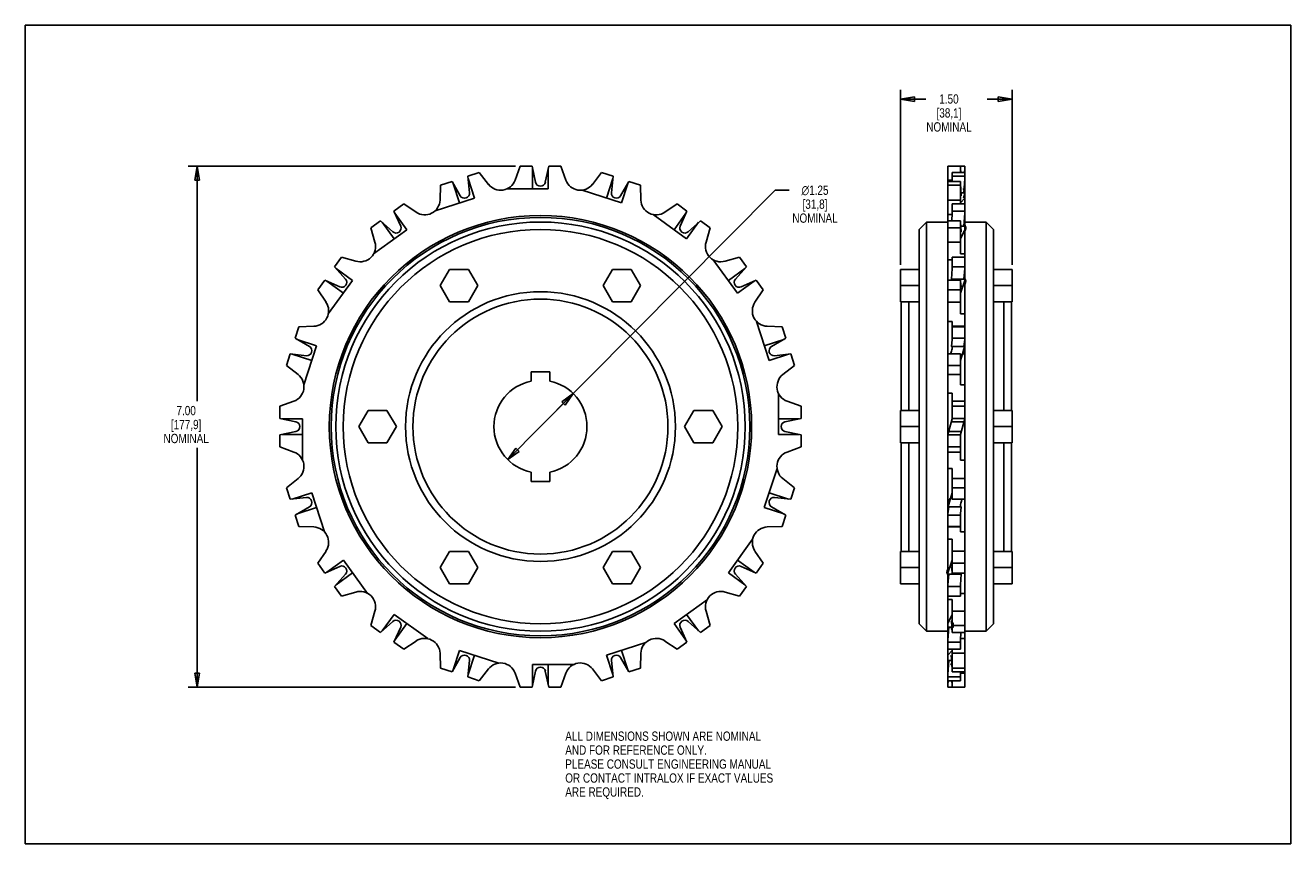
# Model space of a CAD drawing. Header units: inches. Extents: x 0 to 17, y 0 to 11.
import ezdxf

# ---------------------------------------------------------------- set-up
doc = ezdxf.new("R2010")
doc.units = ezdxf.units.IN
doc.header["$LTSCALE"] = 0.935
doc.header["$MEASUREMENT"] = 0
doc.layers.get('0').update_dxf_attribs({"linetype": 'CONTINUOUS'})
doc.layers.add('ALL_FEATURES', color=7, linetype='CONTINUOUS')
doc.styles.get("Standard").update_dxf_attribs({"font": 'txt', "width": 0.8})
doc.styles.add('TEXTSTYLE_1', font='gdt', dxfattribs={"width": 0.8})
doc.dimstyles.new('DIMSTYLE_1', dxfattribs={"dimtxt": 0.125, "dimasz": 0.1875, "dimexe": 0.18, "dimexo": 0.0625, "dimgap": 0.09, "dimtad": 0, "dimtih": 1, "dimtoh": 1, "dimzin": 4, "dimdsep": 46, "dimtxsty": 'STANDARD', "dimblk": 'CLOSED', "dimblk1": 'CLOSED', "dimblk2": 'CLOSED', "dimcen": 0.09, "dimadec": 0, "dimazin": 0, "dimtp": 0.01, "dimtm": 0.01, "dimtfac": 1, "dimtofl": 0, "dimtmove": 0, "dimatfit": 3, "dimldrblk": 'CLOSED', "dimfxl": 1, "dimtolj": 1, "dimtzin": 4, "dimarcsym": 0})
doc.dimstyles.new('DIMSTYLE_2', dxfattribs={"dimtxt": 0.125, "dimasz": 0.1875, "dimexe": 0.18, "dimexo": 0.0625, "dimgap": 0.09, "dimtad": 0, "dimtih": 1, "dimtoh": 1, "dimzin": 4, "dimdsep": 46, "dimtxsty": 'STANDARD', "dimblk": 'CLOSED', "dimblk1": 'CLOSED', "dimblk2": 'CLOSED', "dimcen": 0.09, "dimadec": 0, "dimazin": 0, "dimtp": 0.01, "dimtm": 0.01, "dimtfac": 1, "dimtofl": 0, "dimtmove": 0, "dimatfit": 3, "dimldrblk": 'CLOSED', "dimfxl": 1, "dimtolj": 1, "dimtzin": 4, "dimarcsym": 0})

# ---------------------------------------------------------------- blocks, each defined once
blk = doc.blocks.new('_CLOSED')
at = {"color": 0, "linetype": 'BYBLOCK'}
for p, q in [((0, 0), (-1, 0.167)), ((-1, 0.167), (-1, -0.167)), ((-1, -0.167), (0, 0)), ((-1, 0), (0, 0))]:
    blk.add_line(p, q, dxfattribs=at)
blk = doc.blocks.new('*D0')
at = {"color": 3, "linetype": 'CONTINUOUS'}
for p, q in [((6.921, 5.606), (10.075, 8.783)), ((10.075, 8.783), (10.263, 8.783)), ((7.361, 6.049), (6.921, 5.606)), ((6.481, 5.162), (6.921, 5.606))]:
    blk.add_line(p, q, dxfattribs=at)
at = {"color": 3, "linetype": 'CONTINUOUS', "xscale": 0.1875, "yscale": 0.1875, "zscale": 0.1875}
for p, rotation in [((7.361, 6.049), 45.2083552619), ((6.481, 5.162), 225.2083552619)]:
    blk.add_blockref('_CLOSED', p, dxfattribs=dict(at, rotation=rotation))
at = {"color": 3, "linetype": 'CONTINUOUS', "insert": (10.609, 8.846), "char_height": 0.125, "width": 0.7, "attachment_point": 2, "line_spacing_factor": 0.9, "style": 'TEXTSTYLE_1'}
blk.add_mtext('{\\Fgdt;n}\\Ftxt;1.25\\P[31,8]\\PNOMINAL', dxfattribs=at)
blk = doc.blocks.new('*D1')
at = {"color": 3, "linetype": 'CONTINUOUS'}
for p, q in [((6.585, 9.107), (2.186, 9.107)), ((2.311, 9.107), (2.311, 5.946)), ((2.311, 2.105), (2.311, 5.321)), ((6.585, 2.105), (2.186, 2.105))]:
    blk.add_line(p, q, dxfattribs=at)
at = {"color": 3, "linetype": 'CONTINUOUS', "xscale": 0.1875, "yscale": 0.1875, "zscale": 0.1875}
for p, rotation in [((2.311, 9.107), 90), ((2.311, 2.105), 270)]:
    blk.add_blockref('_CLOSED', p, dxfattribs=dict(at, rotation=rotation))
at = {"color": 3, "linetype": 'CONTINUOUS', "insert": (2.161, 5.884), "char_height": 0.125, "width": 0.7, "attachment_point": 2, "line_spacing_factor": 0.9}
blk.add_mtext('7.00\\P[177,9]\\PNOMINAL', dxfattribs=at)
blk = doc.blocks.new('*D2')
at = {"color": 3, "linetype": 'CONTINUOUS'}
for p, q in [((11.758, 7.782), (11.758, 10.134)), ((13.258, 7.782), (13.258, 10.134)), ((11.758, 10.009), (12.097, 10.009)), ((13.258, 10.009), (12.922, 10.009))]:
    blk.add_line(p, q, dxfattribs=at)
at = {"color": 3, "linetype": 'CONTINUOUS', "xscale": 0.1875, "yscale": 0.1875, "zscale": 0.1875, "rotation": 180}
blk.add_blockref('_CLOSED', (11.758, 10.009), dxfattribs=at)
at = {"color": 3, "linetype": 'CONTINUOUS', "xscale": 0.1875, "yscale": 0.1875, "zscale": 0.1875}
blk.add_blockref('_CLOSED', (13.258, 10.009), dxfattribs=at)
at = {"color": 3, "linetype": 'CONTINUOUS', "insert": (12.409, 10.072), "char_height": 0.125, "width": 0.7, "attachment_point": 2, "line_spacing_factor": 0.9}
blk.add_mtext('1.50\\P[38,1]\\PNOMINAL', dxfattribs=at)

msp = doc.modelspace()

# ---------------------------------------------------------------- linework, layer by layer
at = {"color": 7, "linetype": 'CONTINUOUS'}
for p, q in [((0, 0), (0, 11)), ((0, 11), (17, 11)), ((17, 0), (17, 11)), ((6.099, 9.02), (5.945, 8.97)), ((6.099, 9.02), (6.222, 8.862)), ((6.648, 9.107), (6.579, 8.919)), ((6.648, 9.107), (6.809, 9.107)), ((6.855, 8.891), (6.809, 9.107)), ((6.816, 9.077), (6.816, 8.802)), ((7.032, 9.107), (6.986, 8.891)), ((7.026, 9.077), (7.026, 8.802)), ((7.194, 9.107), (7.032, 9.107)), ((7.194, 9.107), (7.262, 8.919)), ((7.743, 9.02), (7.62, 8.862)), ((7.743, 9.02), (7.897, 8.97)), ((12.396, 5.494), (12.396, 9.107)), ((12.62, 9.107), (12.396, 9.107)), ((12.452, 9.02), (12.452, 8.939)), ((12.62, 9.02), (12.452, 9.02)), ((12.564, 9.02), (12.564, 9.107)), ((12.564, 9.077), (12.567, 9.02)), ((12.617, 9.02), (12.62, 9.077)), ((12.62, 5.947), (12.62, 9.107)), ((5.579, 8.851), (5.572, 8.651)), ((5.579, 8.851), (5.733, 8.901)), ((5.843, 8.71), (5.733, 8.901)), ((5.748, 8.874), (5.833, 8.613)), ((5.945, 8.97), (5.968, 8.75)), ((5.948, 8.939), (6.033, 8.678)), ((7.894, 8.939), (7.809, 8.678)), ((7.874, 8.75), (7.897, 8.97)), ((8.109, 8.901), (7.998, 8.71)), ((8.093, 8.874), (8.008, 8.613)), ((8.263, 8.851), (8.109, 8.901)), ((8.263, 8.851), (8.27, 8.651)), ((12.451, 8.919), (12.396, 8.919)), ((12.564, 8.901), (12.396, 8.901)), ((12.564, 8.851), (12.396, 8.851)), ((12.45, 8.901), (12.452, 8.939)), ((12.62, 8.97), (12.452, 8.97)), ((12.564, 8.599), (12.564, 8.901)), ((12.564, 8.874), (12.574, 8.71)), ((12.609, 8.75), (12.62, 8.939)), ((5.506, 8.507), (6.033, 8.678)), ((6.472, 8.802), (7.026, 8.802)), ((7.481, 8.784), (8.008, 8.613)), ((12.62, 8.678), (12.564, 8.613)), ((12.609, 8.75), (12.572, 8.75)), ((5.084, 8.599), (4.953, 8.504)), ((4.953, 8.504), (5.043, 8.302)), ((5.084, 8.599), (5.25, 8.487)), ((8.758, 8.599), (8.592, 8.487)), ((8.758, 8.599), (8.889, 8.504)), ((8.799, 8.302), (8.889, 8.504)), ((12.564, 8.651), (12.396, 8.651)), ((12.452, 8.599), (12.452, 8.475)), ((12.62, 8.599), (12.452, 8.599)), ((12.62, 8.504), (12.452, 8.504)), ((4.642, 8.278), (4.773, 8.373)), ((4.937, 8.225), (4.773, 8.373)), ((4.796, 8.352), (4.957, 8.13)), ((4.966, 8.475), (5.127, 8.253)), ((8.436, 8.456), (8.885, 8.13)), ((8.876, 8.475), (8.715, 8.253)), ((9.046, 8.352), (8.885, 8.13)), ((9.069, 8.373), (8.905, 8.225)), ((9.2, 8.278), (9.069, 8.373)), ((12.108, 8.356), (12.008, 8.256)), ((12.108, 2.856), (12.108, 8.356)), ((12.396, 8.456), (12.451, 8.456)), ((12.564, 8.373), (12.396, 8.373)), ((12.446, 8.373), (12.452, 8.475)), ((12.564, 7.927), (12.564, 8.373)), ((12.564, 8.352), (12.574, 8.225)), ((12.609, 8.302), (12.62, 8.475)), ((12.908, 8.356), (12.908, 2.856)), ((12.908, 8.356), (13.008, 8.256)), ((4.642, 8.278), (4.697, 8.086)), ((4.679, 7.927), (5.127, 8.253)), ((9.2, 8.278), (9.145, 8.086)), ((12.008, 2.956), (12.008, 8.256)), ((12.564, 8.278), (12.396, 8.278)), ((12.62, 8.253), (12.564, 8.13)), ((12.609, 8.302), (12.568, 8.302)), ((13.008, 8.256), (13.008, 2.956)), ((12.564, 8.086), (12.396, 8.086)), ((4.249, 7.885), (4.154, 7.754)), ((4.249, 7.885), (4.441, 7.83)), ((9.243, 7.848), (9.568, 7.399)), ((9.593, 7.885), (9.401, 7.83)), ((9.593, 7.885), (9.688, 7.754)), ((12.396, 7.848), (12.452, 7.848)), ((12.452, 7.885), (12.452, 7.731)), ((12.62, 7.885), (12.452, 7.885)), ((12.564, 7.927), (12.62, 7.927)), ((4.154, 7.754), (4.302, 7.59)), ((4.175, 7.731), (4.397, 7.569)), ((5.701, 7.719), (5.575, 7.501)), ((5.953, 7.719), (5.701, 7.719)), ((6.079, 7.501), (5.953, 7.719)), ((7.889, 7.719), (7.763, 7.501)), ((8.141, 7.719), (7.889, 7.719)), ((8.267, 7.501), (8.141, 7.719)), ((9.667, 7.731), (9.445, 7.569)), ((9.54, 7.59), (9.688, 7.754)), ((11.758, 7.282), (11.758, 7.719)), ((12.441, 7.59), (12.452, 7.731)), ((12.62, 7.754), (12.452, 7.754)), ((12.609, 7.59), (12.62, 7.731)), ((13.258, 7.282), (13.258, 7.719)), ((3.928, 7.443), (4.023, 7.573)), ((4.225, 7.484), (4.023, 7.573)), ((4.051, 7.561), (4.273, 7.399)), ((4.071, 7.121), (4.397, 7.569)), ((5.575, 7.501), (5.701, 7.282)), ((5.953, 7.282), (6.079, 7.501)), ((7.763, 7.501), (7.889, 7.282)), ((8.141, 7.282), (8.267, 7.501)), ((9.791, 7.561), (9.568, 7.399)), ((9.819, 7.573), (9.617, 7.484)), ((9.914, 7.443), (9.819, 7.573)), ((12.564, 7.573), (12.396, 7.573)), ((12.609, 7.59), (12.441, 7.59)), ((12.564, 7.121), (12.564, 7.573)), ((12.62, 7.569), (12.564, 7.399)), ((12.564, 7.561), (12.574, 7.484)), ((3.928, 7.443), (4.04, 7.277)), ((9.914, 7.443), (9.802, 7.277)), ((12.564, 7.443), (12.396, 7.443)), ((5.701, 7.282), (5.953, 7.282)), ((7.889, 7.282), (8.141, 7.282)), ((11.768, 5.824), (11.768, 7.282)), ((11.868, 5.824), (11.868, 7.282)), ((12.564, 7.277), (12.396, 7.277)), ((13.148, 7.282), (13.148, 5.824)), ((13.248, 7.282), (13.248, 5.824)), ((9.822, 7.021), (9.993, 6.494)), ((12.396, 7.021), (12.452, 7.021)), ((12.452, 6.778), (12.452, 7.021)), ((12.564, 7.121), (12.62, 7.121)), ((3.676, 6.947), (3.626, 6.794)), ((3.676, 6.947), (3.875, 6.954)), ((10.166, 6.947), (9.967, 6.954)), ((10.166, 6.947), (10.216, 6.794)), ((12.62, 6.954), (12.452, 6.954)), ((12.62, 6.947), (12.452, 6.947)), ((3.626, 6.794), (3.817, 6.683)), ((3.652, 6.778), (3.914, 6.693)), ((3.742, 6.166), (3.914, 6.693)), ((10.19, 6.778), (9.928, 6.693)), ((10.025, 6.683), (10.216, 6.794)), ((12.441, 6.683), (12.452, 6.778)), ((12.609, 6.683), (12.441, 6.683)), ((12.62, 6.794), (12.452, 6.794)), ((12.62, 6.693), (12.564, 6.494)), ((12.609, 6.683), (12.62, 6.778)), ((3.507, 6.428), (3.557, 6.582)), ((3.557, 6.582), (3.776, 6.559)), ((3.587, 6.578), (3.849, 6.494)), ((10.254, 6.578), (9.993, 6.494)), ((10.285, 6.582), (10.066, 6.559)), ((10.335, 6.428), (10.285, 6.582)), ((12.564, 6.582), (12.396, 6.582)), ((12.564, 6.166), (12.564, 6.582)), ((12.564, 6.578), (12.574, 6.559)), ((12.574, 6.559), (12.575, 6.558)), ((3.507, 6.428), (3.664, 6.305)), ((6.796, 6.343), (6.796, 6.218)), ((7.046, 6.343), (6.796, 6.343)), ((7.046, 6.218), (7.046, 6.343)), ((10.335, 6.428), (10.178, 6.305)), ((12.564, 6.428), (12.396, 6.428)), ((12.564, 6.305), (12.396, 6.305)), ((12.564, 6.166), (12.62, 6.166)), ((10.117, 6.055), (10.117, 5.501)), ((12.396, 6.055), (12.452, 6.055)), ((12.452, 5.711), (12.452, 6.055)), ((3.42, 5.879), (3.608, 5.947)), ((3.42, 5.879), (3.42, 5.717)), ((4.607, 5.824), (4.481, 5.606)), ((4.859, 5.824), (4.607, 5.824)), ((4.985, 5.606), (4.859, 5.824)), ((8.983, 5.824), (8.857, 5.606)), ((9.235, 5.824), (8.983, 5.824)), ((9.361, 5.606), (9.235, 5.824)), ((10.422, 5.879), (10.234, 5.947)), ((10.422, 5.879), (10.422, 5.717)), ((11.758, 5.387), (11.758, 5.824)), ((12.62, 5.947), (12.452, 5.947)), ((12.62, 5.879), (12.452, 5.879)), ((13.258, 5.387), (13.258, 5.824)), ((3.42, 5.717), (3.636, 5.671)), ((3.45, 5.711), (3.725, 5.711)), ((3.725, 5.156), (3.725, 5.711)), ((10.392, 5.711), (10.117, 5.711)), ((10.206, 5.671), (10.422, 5.717)), ((12.396, 5.501), (12.452, 5.711)), ((12.609, 5.671), (12.441, 5.671)), ((12.62, 5.717), (12.452, 5.717)), ((12.564, 5.501), (12.62, 5.711)), ((12.62, 2.105), (12.62, 5.717)), ((3.42, 5.494), (3.636, 5.54)), ((3.42, 5.333), (3.42, 5.494)), ((3.45, 5.501), (3.725, 5.501)), ((4.481, 5.606), (4.607, 5.387)), ((4.859, 5.387), (4.985, 5.606)), ((8.857, 5.606), (8.983, 5.387)), ((9.235, 5.387), (9.361, 5.606)), ((10.392, 5.501), (10.117, 5.501)), ((10.422, 5.494), (10.206, 5.54)), ((12.564, 5.494), (12.396, 5.494)), ((12.574, 5.54), (12.406, 5.54)), ((12.564, 5.156), (12.564, 5.501)), ((3.42, 5.333), (3.608, 5.264)), ((4.607, 5.387), (4.859, 5.387)), ((8.983, 5.387), (9.235, 5.387)), ((11.768, 3.929), (11.768, 5.387)), ((11.868, 3.929), (11.868, 5.387)), ((12.564, 5.333), (12.396, 5.333)), ((13.148, 5.387), (13.148, 3.929)), ((13.248, 5.387), (13.248, 3.929)), ((12.564, 5.264), (12.396, 5.264)), ((12.396, 2.105), (12.396, 5.264)), ((12.564, 5.156), (12.62, 5.156)), ((6.796, 4.993), (6.796, 4.868)), ((7.046, 4.868), (7.046, 4.993)), ((10.1, 5.045), (9.928, 4.518)), ((12.396, 5.045), (12.452, 5.045)), ((12.452, 4.63), (12.452, 5.045)), ((3.507, 4.784), (3.664, 4.907)), ((3.507, 4.784), (3.557, 4.63)), ((6.796, 4.868), (7.046, 4.868)), ((10.335, 4.784), (10.178, 4.907)), ((10.335, 4.784), (10.285, 4.63)), ((12.62, 4.907), (12.452, 4.907)), ((12.62, 4.784), (12.452, 4.784)), ((3.557, 4.63), (3.776, 4.653)), ((3.587, 4.633), (3.849, 4.718)), ((4.02, 4.191), (3.849, 4.718)), ((10.254, 4.633), (9.993, 4.718)), ((10.066, 4.653), (10.285, 4.63)), ((12.396, 4.518), (12.452, 4.718)), ((12.441, 4.653), (12.441, 4.653)), ((12.441, 4.653), (12.452, 4.633)), ((12.62, 4.63), (12.452, 4.63)), ((3.626, 4.418), (3.817, 4.528)), ((3.652, 4.433), (3.914, 4.518)), ((10.189, 4.433), (9.928, 4.518)), ((10.216, 4.418), (10.025, 4.528)), ((12.396, 4.433), (12.406, 4.528)), ((12.574, 4.528), (12.406, 4.528)), ((12.564, 4.433), (12.574, 4.528)), ((12.564, 4.191), (12.564, 4.433)), ((3.676, 4.264), (3.626, 4.418)), ((3.676, 4.264), (3.875, 4.257)), ((10.166, 4.264), (9.967, 4.257)), ((10.166, 4.264), (10.216, 4.418)), ((12.564, 4.418), (12.396, 4.418)), ((12.564, 4.264), (12.396, 4.264)), ((12.564, 4.257), (12.396, 4.257)), ((9.771, 4.091), (9.445, 3.642)), ((12.396, 4.091), (12.452, 4.091)), ((12.452, 3.638), (12.452, 4.091)), ((12.564, 4.191), (12.62, 4.191)), ((3.928, 3.769), (4.04, 3.934)), ((5.701, 3.929), (5.575, 3.711)), ((5.953, 3.929), (5.701, 3.929)), ((6.079, 3.711), (5.953, 3.929)), ((7.889, 3.929), (7.763, 3.711)), ((8.141, 3.929), (7.889, 3.929)), ((8.267, 3.711), (8.141, 3.929)), ((9.914, 3.769), (9.802, 3.934)), ((11.758, 3.492), (11.758, 3.929)), ((12.62, 3.934), (12.452, 3.934)), ((13.258, 3.492), (13.258, 3.929)), ((3.928, 3.769), (4.023, 3.638)), ((4.051, 3.65), (4.273, 3.812)), ((4.599, 3.363), (4.273, 3.812)), ((9.791, 3.65), (9.568, 3.812)), ((9.914, 3.769), (9.819, 3.638)), ((12.396, 3.642), (12.452, 3.812)), ((12.62, 3.769), (12.452, 3.769)), ((4.023, 3.638), (4.225, 3.728)), ((4.154, 3.458), (4.302, 3.622)), ((4.175, 3.481), (4.397, 3.642)), ((5.575, 3.711), (5.701, 3.492)), ((5.953, 3.492), (6.079, 3.711)), ((7.763, 3.711), (7.889, 3.492)), ((8.141, 3.492), (8.267, 3.711)), ((9.667, 3.481), (9.445, 3.642)), ((9.688, 3.458), (9.54, 3.622)), ((9.617, 3.728), (9.819, 3.638)), ((12.396, 3.481), (12.406, 3.622)), ((12.574, 3.622), (12.406, 3.622)), ((12.441, 3.728), (12.452, 3.65)), ((12.62, 3.638), (12.452, 3.638)), ((12.564, 3.481), (12.574, 3.622)), ((4.249, 3.327), (4.154, 3.458)), ((5.701, 3.492), (5.953, 3.492)), ((7.889, 3.492), (8.141, 3.492)), ((9.593, 3.327), (9.688, 3.458)), ((12.564, 3.458), (12.396, 3.458)), ((12.564, 3.327), (12.564, 3.481)), ((4.249, 3.327), (4.441, 3.382)), ((9.163, 3.284), (8.715, 2.958)), ((9.593, 3.327), (9.401, 3.382)), ((12.564, 3.327), (12.396, 3.327)), ((12.396, 3.284), (12.452, 3.284)), ((12.452, 2.839), (12.452, 3.284)), ((12.564, 3.363), (12.62, 3.363)), ((4.642, 2.934), (4.697, 3.126)), ((4.796, 2.859), (4.957, 3.082)), ((5.406, 2.756), (4.957, 3.082)), ((9.046, 2.859), (8.885, 3.082)), ((9.2, 2.934), (9.145, 3.126)), ((12.396, 2.958), (12.452, 3.082)), ((12.62, 3.126), (12.452, 3.126)), ((4.642, 2.934), (4.773, 2.839)), ((4.773, 2.839), (4.937, 2.986)), ((4.953, 2.708), (5.043, 2.909)), ((4.966, 2.736), (5.127, 2.958)), ((8.876, 2.736), (8.715, 2.958)), ((8.889, 2.708), (8.799, 2.909)), ((8.905, 2.986), (9.069, 2.839)), ((9.2, 2.934), (9.069, 2.839)), ((12.108, 2.856), (12.008, 2.956)), ((12.396, 2.736), (12.406, 2.909)), ((12.448, 2.909), (12.406, 2.909)), ((12.441, 2.986), (12.452, 2.859)), ((12.62, 2.934), (12.452, 2.934)), ((12.908, 2.856), (13.008, 2.956)), ((5.084, 2.613), (5.25, 2.724)), ((8.758, 2.613), (8.592, 2.724)), ((12.62, 2.839), (12.452, 2.839)), ((12.564, 2.736), (12.57, 2.839)), ((12.564, 2.613), (12.564, 2.736)), ((12.565, 2.756), (12.62, 2.756)), ((5.084, 2.613), (4.953, 2.708)), ((5.579, 2.36), (5.572, 2.56)), ((5.748, 2.337), (5.833, 2.598)), ((6.361, 2.427), (5.833, 2.598)), ((8.336, 2.705), (7.809, 2.534)), ((8.093, 2.337), (8.008, 2.598)), ((8.263, 2.36), (8.27, 2.56)), ((8.758, 2.613), (8.889, 2.708)), ((12.564, 2.708), (12.396, 2.708)), ((12.564, 2.613), (12.396, 2.613)), ((12.396, 2.534), (12.452, 2.598)), ((12.452, 2.31), (12.452, 2.613)), ((12.62, 2.56), (12.452, 2.56)), ((5.733, 2.31), (5.843, 2.502)), ((5.945, 2.241), (5.968, 2.461)), ((5.948, 2.272), (6.033, 2.534)), ((7.37, 2.41), (6.816, 2.41)), ((6.816, 2.135), (6.816, 2.41)), ((7.026, 2.135), (7.026, 2.41)), ((7.894, 2.272), (7.809, 2.534)), ((7.897, 2.241), (7.874, 2.461)), ((7.998, 2.502), (8.109, 2.31)), ((12.396, 2.272), (12.406, 2.461)), ((12.444, 2.461), (12.406, 2.461)), ((12.441, 2.502), (12.452, 2.337)), ((5.579, 2.36), (5.733, 2.31)), ((6.099, 2.191), (5.945, 2.241)), ((6.099, 2.191), (6.222, 2.349)), ((6.648, 2.105), (6.579, 2.292)), ((6.809, 2.105), (6.855, 2.32)), ((7.032, 2.105), (6.986, 2.32)), ((7.194, 2.105), (7.262, 2.292)), ((7.743, 2.191), (7.62, 2.349)), ((7.743, 2.191), (7.897, 2.241)), ((8.263, 2.36), (8.109, 2.31)), ((12.564, 2.241), (12.396, 2.241)), ((12.62, 2.36), (12.452, 2.36)), ((12.62, 2.31), (12.452, 2.31)), ((12.564, 2.272), (12.566, 2.31)), ((12.564, 2.191), (12.564, 2.272)), ((12.62, 2.292), (12.565, 2.292)), ((6.648, 2.105), (6.809, 2.105)), ((7.194, 2.105), (7.032, 2.105)), ((12.564, 2.191), (12.396, 2.191)), ((12.396, 2.135), (12.399, 2.191)), ((12.62, 2.105), (12.396, 2.105)), ((12.449, 2.191), (12.452, 2.135)), ((12.452, 2.105), (12.452, 2.191)), ((0, 0), (17, 0))]:
    msp.add_line(p, q, dxfattribs=at)
for radius in [2.837, 2.812, 2.75, 2.65, 1.813, 1.713]:
    msp.add_circle((6.921, 5.606), radius, dxfattribs=at)
for centre, radius, start, end in [((6.385, 8.99), 0.207, 218, 340), ((6.921, 8.905), 0.067, 192, 348), ((7.457, 8.99), 0.207, 200, 322), ((5.901, 8.743), 0.067, 210, 6), ((7.94, 8.743), 0.067, 174, 330), ((5.365, 8.659), 0.207, 236, 358), ((8.476, 8.659), 0.207, 182, 304), ((4.982, 8.275), 0.067, 228, 24), ((8.86, 8.275), 0.067, 156, 312), ((4.498, 8.028), 0.207, 254, 16), ((9.344, 8.028), 0.207, 164, 286), ((4.252, 7.545), 0.067, 246, 42), ((9.59, 7.545), 0.067, 138, 294), ((3.868, 7.161), 0.207, 272, 34), ((9.974, 7.161), 0.207, 146, 268), ((3.783, 6.625), 0.067, 264, 60), ((10.059, 6.625), 0.067, 120, 276), ((3.537, 6.142), 0.207, 290, 52), ((10.305, 6.142), 0.207, 128, 250), ((6.921, 5.606), 0.625, 101.537, 258.463), ((6.921, 5.606), 0.625, 281.537, 78.463), ((3.622, 5.606), 0.067, 282, 78), ((10.22, 5.606), 0.067, 102, 258), ((3.537, 5.07), 0.207, 308, 70), ((10.305, 5.07), 0.207, 110, 232), ((3.783, 4.586), 0.067, 300, 96), ((10.059, 4.586), 0.067, 84, 240), ((3.868, 4.05), 0.207, 326, 88), ((9.974, 4.05), 0.207, 92, 214), ((4.252, 3.666), 0.067, 318, 114), ((9.59, 3.666), 0.067, 66, 222), ((4.498, 3.183), 0.207, 344, 106), ((9.344, 3.183), 0.207, 74, 196), ((4.982, 2.937), 0.067, 336, 132), ((8.86, 2.937), 0.067, 48, 204), ((5.365, 2.553), 0.207, 2, 124), ((8.476, 2.553), 0.207, 56, 178), ((5.901, 2.468), 0.067, 354, 150), ((6.385, 2.222), 0.207, 20, 142), ((7.457, 2.222), 0.207, 38, 160), ((7.94, 2.468), 0.067, 30, 186), ((6.921, 2.307), 0.067, 12, 168)]:
    msp.add_arc(centre, radius, start, end, dxfattribs=at)
for centre, major_axis, ratio, start_param, end_param in [((12.592, 8.743), (0, -0.0637), 0.42917, 1.256676, 2.932153), ((12.592, 8.743), (0, -0.0637), 0.42917, 0.20944, 1.256676), ((12.592, 8.275), (0, -0.0542), 0.797813, 0.942373, 2.932153), ((12.592, 8.275), (0, -0.0542), 0.797813, 0.20944, 0.942373), ((12.424, 7.545), (0.0179, 0.0542), 0.690026, -0.501863, -0.20944), ((12.592, 7.545), (-0.0179, -0.0542), 0.690026, 0.20944, 0.628148), ((12.592, 7.545), (-0.0179, -0.0542), 0.690026, 0.628148, 2.932153), ((12.424, 6.625), (0.0179, 0.0637), 0.312855, -1.964537, -0.20944), ((12.592, 6.625), (-0.0179, -0.0637), 0.312855, 0.314333, 2.932153)]:
    msp.add_ellipse(centre, major_axis=major_axis, ratio=ratio, start_param=start_param, end_param=end_param, dxfattribs=at)
at = {"color": 7, "linetype": 'CONTINUOUS', "extrusion": (0, 0, -1)}
for centre, major_axis, ratio, start_param, end_param in [((12.424, 4.586), (0.0179, 0.0637), 0.312855, -2.932153, -0.314333), ((12.592, 4.586), (-0.0179, -0.0637), 0.312855, 0.20944, 1.964537), ((12.424, 3.666), (0.0179, 0.0542), 0.690026, -2.932153, -0.628148), ((12.424, 3.666), (0.0179, 0.0542), 0.690026, -0.628148, -0.20944), ((12.592, 3.666), (-0.0179, -0.0542), 0.690026, 0.20944, 0.501863), ((12.424, 2.937), (0, -0.0542), 0.797813, -2.932153, -0.942374), ((12.424, 2.937), (0, -0.0542), 0.797813, -0.942374, -0.20944), ((12.424, 2.468), (0, -0.0637), 0.42917, -2.932153, -1.256677), ((12.424, 2.468), (0, -0.0637), 0.42917, -1.256677, -0.20944)]:
    msp.add_ellipse(centre, major_axis=major_axis, ratio=ratio, start_param=start_param, end_param=end_param, dxfattribs=at)
at = {"layer": 'ALL_FEATURES', "color": 7, "linetype": 'CONTINUOUS'}
for p, q in [((12.396, 8.356), (12.108, 8.356)), ((12.62, 8.356), (12.908, 8.356)), ((12.008, 7.719), (11.758, 7.719)), ((13.258, 7.719), (13.008, 7.719)), ((12.008, 7.501), (11.758, 7.501)), ((13.258, 7.501), (13.008, 7.501)), ((12.008, 7.282), (11.758, 7.282)), ((13.258, 7.282), (13.008, 7.282)), ((12.008, 5.824), (11.758, 5.824)), ((12.62, 5.717), (12.62, 5.947)), ((13.258, 5.824), (13.008, 5.824)), ((10.422, 5.333), (10.422, 5.494)), ((12.008, 5.606), (11.758, 5.606)), ((12.396, 5.264), (12.396, 5.494)), ((13.258, 5.606), (13.008, 5.606)), ((10.422, 5.333), (10.234, 5.264)), ((12.008, 5.387), (11.758, 5.387)), ((13.258, 5.387), (13.008, 5.387)), ((12.008, 3.929), (11.758, 3.929)), ((13.258, 3.929), (13.008, 3.929)), ((12.008, 3.711), (11.758, 3.711)), ((13.258, 3.711), (13.008, 3.711)), ((12.008, 3.492), (11.758, 3.492)), ((13.258, 3.492), (13.008, 3.492)), ((12.396, 2.856), (12.108, 2.856)), ((12.62, 2.856), (12.908, 2.856))]:
    msp.add_line(p, q, dxfattribs=at)

# ---------------------------------------------------------------- texts
at = {"color": 3, "linetype": 'CONTINUOUS', "insert": (7.254, 1.508), "char_height": 0.125, "width": 3.5, "attachment_point": 1, "line_spacing_factor": 0.9}
msp.add_mtext('ALL DIMENSIONS SHOWN ARE NOMINAL\\PAND FOR REFERENCE ONLY.\\PPLEASE CONSULT ENGINEERING MANUAL\\POR CONTACT INTRALOX IF EXACT VALUES\\PARE REQUIRED. ', dxfattribs=at)

# ---------------------------------------------------------------- dimensions: what is measured, and where the dimension line sits
at = {"color": 3, "linetype": 'CONTINUOUS'}
dim = msp.add_linear_dim(base=(13.258, 10.009), p1=(11.758, 7.782), p2=(13.258, 7.782), text='<>\\PNOMINAL', dimstyle='DIMSTYLE_2', dxfattribs=at)
dim.commit()
dim.dimension.update_dxf_attribs({"geometry": '*D2', "text_midpoint": (12.284, 9.822), "dimtype": 160})
dim = msp.add_linear_dim(base=(2.311, 2.105), p1=(6.585, 9.107), p2=(6.585, 2.105), angle=270, text='<>\\PNOMINAL', dimstyle='DIMSTYLE_2', dxfattribs=at)
dim.commit()
dim.dimension.update_dxf_attribs({"geometry": '*D1', "text_midpoint": (2.111, 5.634), "dimtype": 160})
dim = msp.add_diameter_dim_2p(p1=(7.361, 6.049), p2=(6.481, 5.162), text='<>\\PNOMINAL', dimstyle='DIMSTYLE_1', dxfattribs=at)
dim.commit()
dim.dimension.update_dxf_attribs({"geometry": '*D0', "text_midpoint": (10.525, 8.596), "dimtype": 163})

doc.saveas('drawing.dxf')
